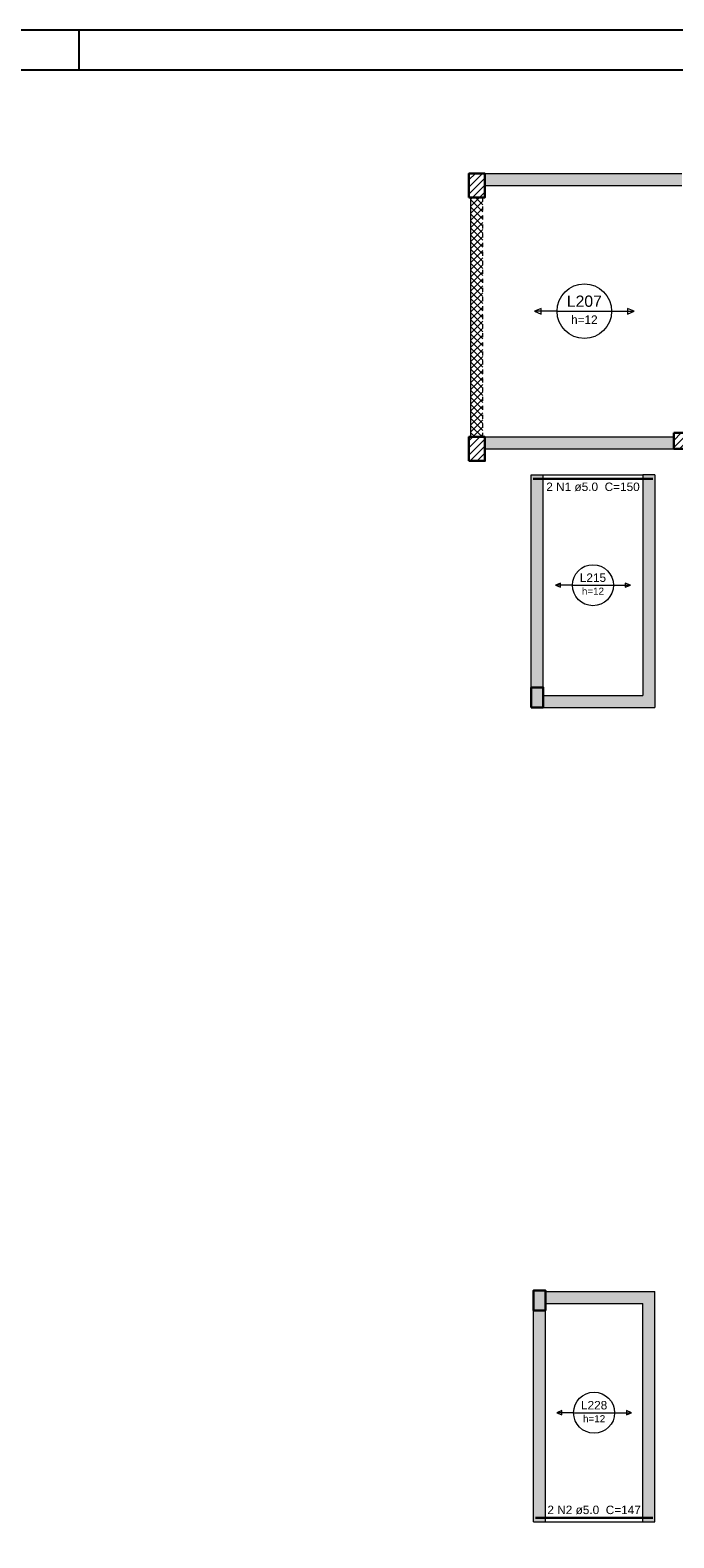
# Model space of a CAD drawing. Header units: millimetres. Extents: x 0 to 84.1, y 0 to 59.4.
# Tile 8 of 9: x 45.9 to 62, y 21.6 to 59.4. Entities that reach past the tile are written whole.
import ezdxf

# ---------------------------------------------------------------- set-up
doc = ezdxf.new("R2010")
doc.units = ezdxf.units.MM
doc.header["$MEASUREMENT"] = 0
doc.linetypes.add('DOT', pattern=[0.635, 0, -0.635])
doc.linetypes.add('NULL', pattern=[0])
for name, color, linetype, lineweight in [('Descrição da armadura', 7, 'Continuous', 0), ('DT-Armadura positiva', 2, 'Continuous', 30), ('DT-Hachura pilar em laje', 252, 'Continuous', 5), ('DT-Hachura viga em laje', 254, 'Continuous', 5), ('DT-Textos', 7, 'Continuous', 5), ('FO-Pilares', 4, 'Continuous', 30), ('FO-Vigas', 1, 'Continuous', 20)]:
    doc.layers.add(name, color=color, linetype=linetype, lineweight=lineweight)
doc.layers.add('SEDUC_MARF', color=1, linetype='Continuous')
doc.layers.add('SEDUC_MARGG', color=7, linetype='Continuous')
doc.styles.add('Arial', font='txt')

msp = doc.modelspace()

# ---------------------------------------------------------------- hatches: boundary and pattern name
at = {"layer": 'DT-Hachura pilar em laje', "linetype": 'Continuous'}
h = msp.add_hatch(dxfattribs=at)
h.set_pattern_fill('ANSI31', color=252, style=0)
h.paths.add_polyline_path([(56.883, 55.207), (57.083, 55.207), (57.283, 55.207), (57.283, 55.507), (57.283, 55.807), (57.083, 55.807), (56.883, 55.807), (56.883, 55.507)])
h = msp.add_hatch(dxfattribs=at)
h.set_pattern_fill('ANSI31', color=252, style=0)
h.paths.add_polyline_path([(56.883, 48.606), (57.083, 48.606), (57.283, 48.606), (57.283, 48.906), (57.283, 49.206), (57.083, 49.206), (56.883, 49.206), (56.883, 48.906)])
h = msp.add_hatch(dxfattribs=at)
h.set_pattern_fill('ANSI31', color=252, style=0)
h.paths.add_polyline_path([(62.023, 49.305), (62.023, 49.105), (62.023, 48.905), (62.323, 48.905), (62.623, 48.905), (62.623, 49.105), (62.623, 49.305), (62.323, 49.305)])
for points in [[(58.446, 42.427), (58.596, 42.427), (58.746, 42.427), (58.746, 42.677), (58.746, 42.927), (58.596, 42.927), (58.446, 42.927), (58.446, 42.677)], [(58.503, 27.314), (58.653, 27.314), (58.803, 27.314), (58.803, 27.564), (58.803, 27.814), (58.653, 27.814), (58.503, 27.814), (58.503, 27.564)]]:
    msp.add_hatch(color=252, dxfattribs=at).paths.add_polyline_path(points)
at = {"layer": 'DT-Hachura viga em laje', "linetype": 'Continuous'}
for points in [[(62.223, 55.807), (62.223, 55.807), (57.283, 55.807), (57.283, 55.507), (62.223, 55.507), (62.223, 55.807)], [(58.596, 49.206), (58.596, 49.206), (57.283, 49.206), (57.283, 48.906), (58.596, 48.906), (58.596, 49.206)], [(61.393, 49.206), (61.393, 49.206), (58.596, 49.206), (58.596, 48.906), (61.393, 48.906), (61.393, 49.206)], [(62.023, 49.206), (62.023, 49.206), (61.393, 49.206), (61.393, 48.906), (62.023, 48.906), (62.023, 49.206)], [(58.746, 48.253), (58.746, 48.253), (58.446, 48.253), (58.446, 42.927), (58.746, 42.927), (58.746, 48.253)], [(61.542, 48.253), (61.542, 48.253), (61.243, 48.253), (61.243, 42.727), (61.543, 42.427), (61.542, 48.253)], [(61.243, 42.727), (61.243, 42.727), (58.746, 42.727), (58.746, 42.427), (61.543, 42.427), (61.243, 42.727)], [(61.543, 27.787), (61.543, 27.787), (58.803, 27.787), (58.803, 27.487), (61.243, 27.487), (61.543, 27.787)], [(61.543, 27.787), (61.543, 27.787), (61.243, 27.487), (61.243, 22.015), (61.543, 22.015), (61.543, 27.787)], [(58.803, 27.315), (58.803, 27.315), (58.503, 27.315), (58.503, 22.015), (58.803, 22.015), (58.803, 27.315)]]:
    msp.add_hatch(color=254, dxfattribs=at).paths.add_polyline_path(points)
h = msp.add_hatch(dxfattribs=at)
h.set_pattern_fill('ANSI37', color=254, style=0)
h.paths.add_polyline_path([(57.233, 55.207), (57.233, 55.207), (56.933, 55.207), (56.933, 49.206), (57.233, 49.206), (57.233, 55.207)])

# ---------------------------------------------------------------- linework, layer by layer
at = {"layer": 'DT-Armadura positiva'}
for points in [[(58.496, 48.153), (61.493, 48.153)], [(58.553, 22.114), (61.493, 22.114)]]:
    msp.add_lwpolyline(points, dxfattribs=at)
at = {"layer": 'DT-Textos'}
for p, q in [((58.697, 52.427), (58.528, 52.357)), ((58.528, 52.357), (58.697, 52.286)), ((58.697, 52.286), (58.697, 52.427)), ((59.093, 52.357), (60.463, 52.357)), ((61.028, 52.357), (60.859, 52.427)), ((60.859, 52.427), (60.859, 52.286)), ((60.859, 52.286), (61.028, 52.357)), ((59.184, 45.543), (59.057, 45.49)), ((59.057, 45.49), (59.184, 45.437)), ((59.184, 45.437), (59.184, 45.543)), ((59.48, 45.49), (60.508, 45.49)), ((60.932, 45.49), (60.805, 45.543)), ((60.805, 45.543), (60.805, 45.437)), ((60.805, 45.437), (60.932, 45.49)), ((59.212, 24.803), (59.085, 24.75)), ((59.085, 24.75), (59.212, 24.698)), ((59.212, 24.698), (59.212, 24.803)), ((59.509, 24.75), (60.537, 24.75)), ((60.96, 24.75), (60.833, 24.803)), ((60.833, 24.803), (60.833, 24.698)), ((60.833, 24.698), (60.96, 24.75))]:
    msp.add_line(p, q, dxfattribs=at)
for points in [[(59.093, 52.357), (58.528, 52.357)], [(60.463, 52.357), (61.028, 52.357)], [(59.48, 45.49), (59.057, 45.49)], [(60.508, 45.49), (60.932, 45.49)], [(59.509, 24.75), (59.085, 24.75)], [(60.537, 24.75), (60.96, 24.75)]]:
    msp.add_lwpolyline(points, dxfattribs=at)
for centre, radius in [((59.778, 52.357), 0.685), ((59.994, 45.49), 0.514), ((60.023, 24.75), 0.514)]:
    msp.add_circle(centre, radius, dxfattribs=at)
at = {"layer": 'FO-Pilares'}
for points in [[(56.883, 55.207), (57.083, 55.207), (57.283, 55.207), (57.283, 55.507), (57.283, 55.807), (57.083, 55.807), (56.883, 55.807), (56.883, 55.507), (56.883, 55.207)], [(56.883, 48.606), (57.083, 48.606), (57.283, 48.606), (57.283, 48.906), (57.283, 49.206), (57.083, 49.206), (56.883, 49.206), (56.883, 48.906), (56.883, 48.606)], [(62.023, 49.305), (62.023, 49.105), (62.023, 48.905), (62.323, 48.905), (62.623, 48.905), (62.623, 49.105), (62.623, 49.305), (62.323, 49.305), (62.023, 49.305)], [(58.446, 42.427), (58.596, 42.427), (58.746, 42.427), (58.746, 42.677), (58.746, 42.927), (58.596, 42.927), (58.446, 42.927), (58.446, 42.677), (58.446, 42.427)], [(58.503, 27.314), (58.653, 27.314), (58.803, 27.314), (58.803, 27.564), (58.803, 27.814), (58.653, 27.814), (58.503, 27.814), (58.503, 27.564), (58.503, 27.314)]]:
    msp.add_lwpolyline(points, close=True, dxfattribs=at)
at = {"layer": 'FO-Vigas'}
for p, q in [((57.283, 55.807), (62.223, 55.807)), ((56.933, 49.206), (56.933, 55.207)), ((57.283, 55.507), (62.223, 55.507)), ((57.283, 49.206), (58.596, 49.206)), ((58.596, 49.206), (61.393, 49.206)), ((61.393, 49.206), (62.023, 49.206)), ((57.283, 48.906), (58.596, 48.906)), ((58.596, 48.906), (61.393, 48.906)), ((61.393, 48.906), (62.023, 48.906)), ((58.446, 48.253), (58.746, 48.253)), ((58.446, 42.927), (58.446, 48.253)), ((58.746, 48.253), (61.243, 48.253)), ((58.746, 42.927), (58.746, 48.253)), ((61.543, 48.253), (61.243, 48.253)), ((61.243, 48.253), (61.243, 42.727)), ((61.543, 48.253), (61.543, 42.427)), ((58.746, 42.727), (61.243, 42.727)), ((58.746, 42.427), (61.543, 42.427)), ((58.803, 27.787), (61.543, 27.787)), ((61.543, 22.014), (61.543, 27.787)), ((58.503, 22.014), (58.503, 27.314)), ((58.803, 27.487), (61.243, 27.487)), ((58.803, 22.014), (58.803, 27.314)), ((61.243, 22.014), (61.243, 27.487)), ((58.503, 22.014), (58.803, 22.014)), ((58.803, 22.014), (61.243, 22.014)), ((61.243, 22.014), (61.543, 22.014))]:
    msp.add_line(p, q, dxfattribs=at)
at = {"layer": 'FO-Vigas', "linetype": 'DOT', "ltscale": 0.2}
msp.add_line((57.233, 49.206), (57.233, 55.207), dxfattribs=at)
at = {"layer": 'SEDUC_MARF'}
msp.add_line((47.1, 59.4), (47.1, 58.4), dxfattribs=at)
msp.add_lwpolyline([(84.1, 59.4), (0, 59.4), (0, 0), (84.1, 0)], close=True, dxfattribs=at)
at = {"layer": 'SEDUC_MARGG'}
msp.add_lwpolyline([(2.5, 1), (83.1, 1), (83.1, 58.4), (2.5, 58.4)], close=True, dxfattribs=at)

# ---------------------------------------------------------------- texts
at = {"layer": 'Descrição da armadura', "linetype": 'NULL', "char_height": 0.2118, "width": 4.5944, "attachment_point": 8, "line_spacing_factor": 0.9, "style": 'Arial'}
for s, insert in [('2 N1 ø5.0  C=150', (59.995, 47.844)), ('2 N2 ø5.0  C=147', (60.023, 22.204))]:
    msp.add_mtext(s, dxfattribs=dict(at, insert=insert))
at = {"layer": 'DT-Textos', "linetype": 'NULL', "attachment_point": 8, "line_spacing_factor": 0.798, "style": 'Arial'}
for s, insert, char_height, width in [('L207', (59.778, 52.462), 0.2824, 1.7352), ('h=12', (59.778, 52.039), 0.2118, 1.30642), ('L215', (59.994, 45.569), 0.2118, 1.29027), ('h=12', (59.994, 45.252), 0.1765, 1.12622), ('L228', (60.023, 24.83), 0.2118, 1.29027), ('h=12', (60.023, 24.512), 0.1765, 1.12622)]:
    msp.add_mtext(s, dxfattribs=dict(at, insert=insert, char_height=char_height, width=width))

doc.saveas('drawing.dxf')
